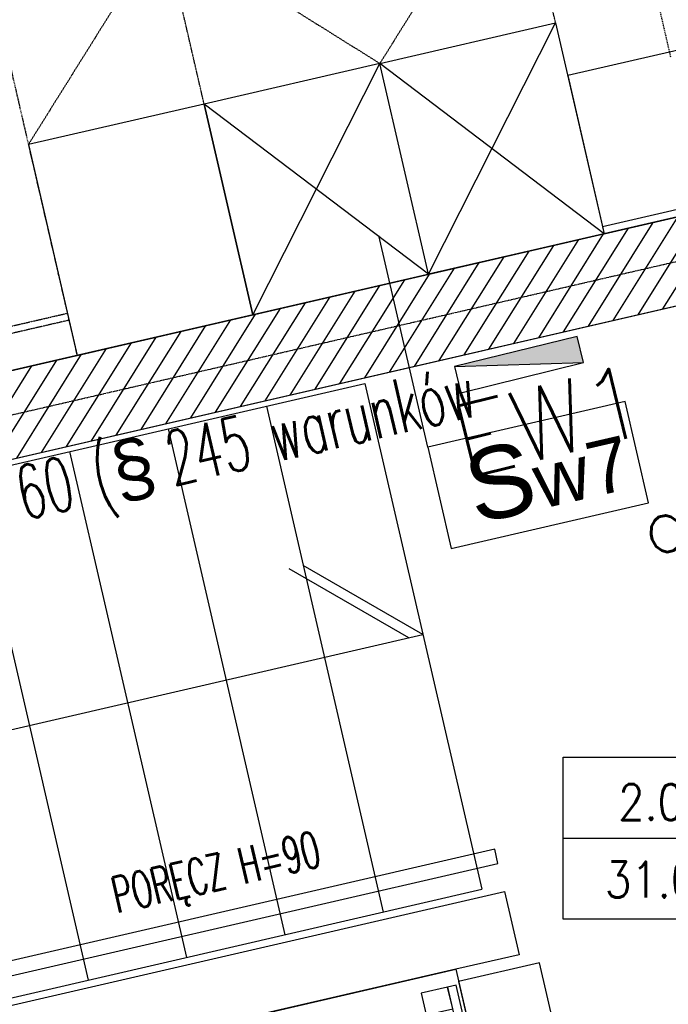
# Model space of a CAD drawing. Header units: millimetres. Extents: x 69081 to 158617, y -37521 to -9534.
# Tile 92 of 256: x 111529 to 111709, y -20267 to -19994. Entities that reach past the tile are written whole.
import ezdxf
from ezdxf.enums import TextEntityAlignment as Align

# ---------------------------------------------------------------- set-up
doc = ezdxf.new("R2010")
doc.units = ezdxf.units.MM
for name, pattern in [('DASHED2', [0.375, 0.25, -0.125]), ('DO', [0.7999999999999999, 0.6, -0.1, 0, -0.1]), ('DP', [0.5, 0.3, -0.2]), ('KRESKOWA-SREDNIA', [0.2, 0.12, -0.08])]:
    doc.linetypes.add(name, pattern=pattern)
for name, color, linetype in [('0_oświetlenie', 7, 'Continuous'), ('A-MEB', 8, 'Continuous'), ('A-OSI', 8, 'DO'), ('A-SCH', 1, 'Continuous'), ('A-SCI', 7, 'Continuous'), ('B-widok', 9, 'Continuous'), ('BA_WIC', 1, 'Continuous'), ('E_OPRAWY_LUXIONA', 3, 'Continuous'), ('E_Oświetlenie - Numer obwodu', 1, 'Continuous'), ('E_Oświetlenie - Opis', 4, 'Continuous'), ('F-BIL', 1, 'Continuous'), ('F-BIL-OP', 3, 'Continuous'), ('F-BIL-TA', 1, 'Continuous'), ('JS_DŹWIG', 8, 'Continuous'), ('JS_p.poż.', 240, 'Continuous'), ('JS_SUFIT PODWIESZONY', 40, 'Continuous'), ('R-----OP', 1, 'Continuous'), ('R-----WY', 1, 'Continuous')]:
    doc.layers.add(name, color=color, linetype=linetype)
doc.layers.get('R-----WY').off()
doc.styles.add('Arial', font='l_10646.ttf')
doc.styles.add('ROMANS', font='romans.shx', dxfattribs={"height": 1})
doc.styles.add('SIMPLEX', font='simplex', dxfattribs={"width": 0.85})
doc.styles.add('WYM--ROMANSSHX-08', font='ROMANS.SHX', dxfattribs={"width": 0.8})

# ---------------------------------------------------------------- blocks, each defined once
blk = doc.blocks.new('dzwig')
at = {"layer": 'JS_DŹWIG'}
for p, q in [((31035.21227706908, -25012.23528051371), (31285.21227706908, -25012.23528051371)), ((31285.21227706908, -25012.23528051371), (31285.21227706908, -25054.23528051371))]:
    blk.add_line(p, q, dxfattribs=at)
for points in [[(31281.91226620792, -25022.73528051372), (31281.91226620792, -25016.53668051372), (31274.41226620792, -25016.53668051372), (31274.41226620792, -25022.73528051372)], [(31284.31226620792, -25016.53529832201), (31281.91226620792, -25016.53529832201), (31281.91226620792, -25056.73528051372), (31284.31226620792, -25056.73528051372)]]:
    blk.add_lwpolyline(points, close=True, dxfattribs=at)
blk = doc.blocks.new('osie')
at = {"layer": 'A-OSI'}
blk.add_line((16835.61090782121, -43082.55480307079), (18835.02249721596, -42620.95426611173), dxfattribs=at)
blk = doc.blocks.new('DYBY-BL5')
at = {"layer": 'F-BIL-TA', "color": 1}
blk.add_line((0, 45), (110, 45), dxfattribs=at)
blk.add_lwpolyline([(0, 0), (0, 90), (110, 90), (110, 0)], close=True, dxfattribs=at)
at = {"layer": 'F-BIL-OP', "style": 'SIMPLEX', "width": 0.85}
blk.add_attdef('NR', text='', height=20, dxfattribs=at).set_placement((56, 55), align=Align.CENTER)
at = {"layer": 'F-BIL-OP', "color": 2, "style": 'SIMPLEX', "width": 0.85, "flags": 1}
for tag, p in [('NAZWA', (119, 55)), ('POSADZKA', (119, 12)), ('GRUPA', (119, -27)), ('RODZAJ', (119, -72))]:
    blk.add_attdef(tag, p, '', height=19, dxfattribs=at)
at = {"layer": 'F-BIL-OP', "color": 2, "style": 'SIMPLEX', "width": 0.85}
blk.add_attdef('POW.', text='', height=20, dxfattribs=at).set_placement((56, 12), align=Align.CENTER)
at = {"layer": 'F-BIL-OP', "color": 2, "style": 'SIMPLEX', "width": 0.85, "flags": 1}
blk.add_attdef('POWH.', text='', height=20, dxfattribs=at).set_placement((56, -27), align=Align.CENTER)
blk = doc.blocks.new('PRZEKROJE')
at = {"layer": 'R-----OP', "color": 121, "linetype": 'DP'}
blk.add_line((18450.15074642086, -33999.67436204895), (18390.18246990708, -33739.92321910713), dxfattribs=at)
blk = doc.blocks.new('opis lamp')
at = {"layer": 'E_Oświetlenie - Numer obwodu', "style": 'SIMPLEX'}
blk.add_attdef('OBWÓD', text='', height=15, dxfattribs=at).set_placement((-9.463133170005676, -1.177177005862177), align=Align.CENTER)
at = {"layer": 'E_Oświetlenie - Opis', "style": 'SIMPLEX'}
blk.add_attdef('OPIS1', (55.71971161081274, 42.77076454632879), '', height=15, dxfattribs=at)
blk = doc.blocks.new('EW1')
at = {"layer": 'E_OPRAWY_LUXIONA'}
h = blk.add_hatch(color=256, dxfattribs=at)
h.dxf.hatch_style = 1
h.paths.add_polyline_path([(17.5, -3.75), (17.5, 3.75), (-17.5, 3.75)])
blk.add_line((-17.5, 3.75), (17.5, -3.75), dxfattribs=at)
blk.add_lwpolyline([(-17.5, -3.75), (17.5, -3.75), (17.5, 3.75), (-17.5, 3.75)], close=True, dxfattribs=at)
at = {"layer": 'E_OPRAWY_LUXIONA', "linetype": 'ByBlock', "style": 'WYM--ROMANSSHX-08'}
blk.add_attdef('1', (-4.495567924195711, 5.278045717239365), '', height=20, dxfattribs=at)

msp = doc.modelspace()

# ---------------------------------------------------------------- hatches: boundary and pattern name
at = {"layer": 'JS_p.poż.'}
h = msp.add_hatch(dxfattribs=at)
h.set_pattern_fill('ANSI31', color=256, scale=40, angle=12.99999999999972, style=0)
h.set_pattern_definition([(57.99999999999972, (87990.99538942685, -11634.6224526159), (-4.240240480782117, 2.649596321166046), [])])
h.paths.add_polyline_path([(111810.5438099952, -20050.47329543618), (111828.5298662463, -20021.68958857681), (111171.8044425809, -20173.30659920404), (111177.2032678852, -20196.69148075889)])

# ---------------------------------------------------------------- linework, layer by layer
at = {"layer": 'A-MEB'}
for p, q in [((111642.4251838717, -20064.6552399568), (111677.6466238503, -19994.94548335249)), ((111593.7066806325, -20075.90279267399), (111628.9281206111, -20006.19303606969)), ((111691.143687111, -20053.40768723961), (111628.9281206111, -20006.19303606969)), ((111642.4251838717, -20064.6552399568), (111580.2096173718, -20017.44058878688))]:
    msp.add_line(p, q, dxfattribs=at)
at = {"layer": 'A-MEB', "linetype": 'KRESKOWA-SREDNIA'}
for points in [[(111677.6466238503, -19994.94548335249), (111666.3990711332, -19946.22698011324), (111628.9281206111, -20006.19303606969)], [(111580.2096173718, -20017.44058878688), (111568.9620646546, -19968.72208554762), (111531.4911141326, -20028.68814150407)], [(111580.2096173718, -20017.44058878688), (111568.9620646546, -19968.72208554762), (111628.9281206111, -20006.19303606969)], [(111213.9260529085, -20151.26640992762), (111542.2887647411, -20075.45790461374), (111542.7386668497, -20077.40664474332), (111214.3759550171, -20153.21515005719)]]:
    msp.add_lwpolyline(points, dxfattribs=at)
at = {"layer": 'A-MEB'}
for points in [[(111805.1449846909, -20027.0884138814), (111795.0221872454, -19983.24176096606), (111681.0208896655, -20009.56103432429), (111691.143687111, -20053.40768723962)], [(111642.4251838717, -20064.6552399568), (111628.9281206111, -20006.19303606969), (111677.6466238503, -19994.94548335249), (111691.143687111, -20053.40768723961)], [(111642.4251838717, -20064.6552399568), (111628.9281206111, -20006.19303606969), (111580.2096173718, -20017.44058878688), (111593.7066806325, -20075.90279267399)], [(111593.7066806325, -20075.90279267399), (111580.2096173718, -20017.44058878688), (111531.4911141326, -20028.68814150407), (111544.9881773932, -20087.15034539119)], [(111805.1449846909, -20027.0884138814), (111804.6950825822, -20025.13967375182), (111690.6937850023, -20051.45894711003), (111691.143687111, -20053.4076872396)]]:
    msp.add_lwpolyline(points, close=True, dxfattribs=at)
at = {"layer": 'A-SCH', "color": 1}
for p, q in [((111624.7765542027, -20094.90050191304), (111657.1695060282, -20235.20979124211)), ((111597.4941923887, -20101.19913143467), (111629.8871442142, -20241.50842076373)), ((111570.2118305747, -20107.49776095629), (111602.6047824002, -20247.80705028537)), ((111542.9294687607, -20113.79639047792), (111575.3224205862, -20254.10567980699)), ((111515.6471069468, -20120.09501999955), (111548.0400587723, -20260.40430932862)), ((111636.9630743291, -20165.46776576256), (111603.8014089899, -20146.30033390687)), ((111640.8605545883, -20164.56796154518), (111607.698889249, -20145.4005296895)), ((111395.3192982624, -20221.25562723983), (111640.8605545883, -20164.56796154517))]:
    msp.add_line(p, q, dxfattribs=at)
at = {"layer": 'A-SCH'}
for points in [[(111379.2352978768, -20151.5881676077), (111624.7765542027, -20094.90050191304)], [(111411.6282497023, -20291.89745693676), (111657.1695060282, -20235.20979124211)]]:
    msp.add_lwpolyline(points, dxfattribs=at)
msp.add_lwpolyline([(111660.7662158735, -20224.11638426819), (111380.1476372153, -20288.90228791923), (111381.0474414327, -20292.79976817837), (111661.6660200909, -20228.01386452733)], close=True, dxfattribs=at)
at = {"layer": 'A-SCI', "color": 4}
for p, q in [((111195.1893241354, -20167.90777390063), (111805.1449846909, -20027.08841388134)), ((111195.1893241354, -20167.90777390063), (111805.1449846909, -20027.08841388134)), ((111200.5881494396, -20191.29265545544), (111810.5438099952, -20050.47329543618))]:
    msp.add_line(p, q, dxfattribs=at)
for points in [[(111176.2934355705, -20086.06068845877), (111195.1893241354, -20167.90777390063), (111805.1449846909, -20027.08841388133)], [(111805.1449846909, -20027.08841388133), (111195.1893241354, -20167.9077739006)], [(111805.1449846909, -20027.08841388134), (111195.1893241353, -20167.9077739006)], [(111805.1449846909, -20027.08841388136), (111195.1893241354, -20167.90777390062)], [(111200.5881494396, -20191.29265545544), (111810.5438099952, -20050.47329543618)], [(111649.9760863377, -20257.39660518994), (111406.3835701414, -20313.63436877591), (111443.5004941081, -20474.40542946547), (111687.0930103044, -20418.1676658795), (111685.2934018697, -20410.37270536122), (111702.8320630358, -20406.32358638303), (111708.6807904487, -20431.65720806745), (111430.0109519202, -20495.9932096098), (111384.795789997, -20300.14482658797), (111663.4656285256, -20235.80882504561), (111667.5147475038, -20253.34748621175), (111649.9760863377, -20257.39660518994), (111649.9760863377, -20257.39660518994)]]:
    msp.add_lwpolyline(points, dxfattribs=at)
at = {"layer": 'BA_WIC'}
msp.add_line((111642.2140891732, -20112.58863074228), (111628.659763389, -20053.87839561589), dxfattribs=at)
msp.add_lwpolyline([(111648.696712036, -20140.66795527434), (111703.4353508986, -20128.03054473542), (111696.9527280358, -20099.95122020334), (111642.2140891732, -20112.58863074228)], close=True, dxfattribs=at)
at = {"layer": 'JS_DŹWIG'}
msp.add_lwpolyline([(111659.4240306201, -20298.32014791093), (111681.8345421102, -20293.14627366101), (111673.1739265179, -20255.63302616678), (111650.7634150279, -20260.80690041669), (111659.4240306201, -20298.32014791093)], dxfattribs=at)
at = {"layer": 'JS_SUFIT PODWIESZONY', "linetype": 'DASHED2'}
msp.add_lwpolyline([(111502.2474770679, -19902.02003308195), (111544.9881773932, -20087.15034539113)], dxfattribs=at)

# ---------------------------------------------------------------- block references
at = {"layer": '0_oświetlenie', "color": 4}
ref = msp.add_blockref('EW1', (111667.5004376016, -20089.70330607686), dxfattribs=dict(at, rotation=13.83434557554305))
ref.add_attrib('1', 'EW1', (111652.2096223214, -20121.3898174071), dxfattribs={"layer": 'E_OPRAWY_LUXIONA', "linetype": 'ByBlock', "height": 20, "rotation": 13.83434557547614, "style": 'WYM--ROMANSSHX-08'})
at = {"layer": '0_oświetlenie'}
ref = msp.add_blockref('opis lamp', (111722.8783220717, -20153.4128975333, 1), dxfattribs=dict(at, rotation=13.00000000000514))
ref.add_attrib('OBWÓD', 'T3/O3', dxfattribs={"layer": 'E_Oświetlenie - Numer obwodu', "height": 15.00000000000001, "rotation": 12.99999999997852, "style": 'SIMPLEX'}).set_placement((111750.7581444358, -20175.67998973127, 1), align=Align.CENTER)
ref.add_attrib('OPIS1', 'c', (111703.5256409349, -20142.83914725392, 1), dxfattribs={"layer": 'E_Oświetlenie - Opis', "height": 15.00000000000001, "rotation": 12.99999999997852, "style": 'SIMPLEX'})
at = {"layer": 'A-SCI', "color": 4}
msp.add_blockref('osie', (94084.54556738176, 22838.83504354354), dxfattribs=at)
at = {"layer": 'B-widok', "color": 4, "rotation": 13.00000000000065}
msp.add_blockref('dzwig', (75540.07307526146, -2923.864781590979), dxfattribs=at)
at = {"layer": 'F-BIL', "xscale": 0.5, "yscale": 0.5, "zscale": 0.5}
msp.add_blockref('DYBY-BL5', (111679.748905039, -20243.52276754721), dxfattribs=at).add_auto_attribs({'NR': '2.01', 'POW.': '31.05'})
at = {"layer": 'R-----WY'}
msp.add_blockref('PRZEKROJE', (93259.46354820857, 13995.17861695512), dxfattribs=at)

# ---------------------------------------------------------------- texts
at = {"layer": 'JS_p.poż.', "ltscale": 0.02, "insert": (111320.1086826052, -20166.04717968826), "char_height": 15, "width": 377.2710316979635, "attachment_point": 1, "rotation": 12.999999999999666, "style": 'ROMANS'}
msp.add_mtext('{\\W0.6;OBUDOWA KLATKI SCHODOWEJ REI 60 (\\fArial|b0|i0|c238|p34;\\W1;§\\fMS Shell Dlg 2|b0|i0|c238|p0;\\H0.70832x; \\Fromans|c238;\\H1.4118x;\\W0.6;245 warunków technicznych)}', dxfattribs=at)
at = {"layer": 'R-----OP'}
for s, insert, char_height, width, attachment_point, rotation, style in [('\\pxql;{\\fArial|b0|i0|c238|p34;\\H1.6x;S\\H0.75x;w7}', (111650.9265794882, -20114.4997564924), 12.5, 45.54420287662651, 1, 13.000000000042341, 'Arial'), ('\\pxql;{\\W0.6;PORĘCZ H=90}', (111556.5745012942, -20244.20872639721), 10, 237.4828202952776, 7, 13.000000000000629, 'ROMANS')]:
    msp.add_mtext(s, dxfattribs=dict(at, insert=insert, char_height=char_height, width=width, attachment_point=attachment_point, rotation=rotation, style=style))

doc.saveas('drawing.dxf')
